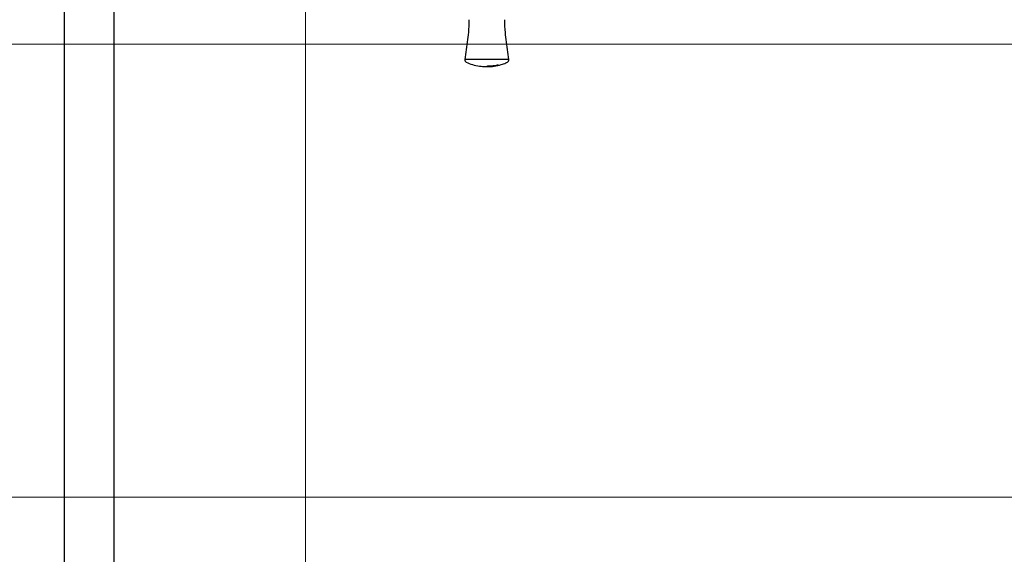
# Model space of a CAD drawing. Header units: inches. Extents: x 0 to 77643, y -44170 to 0.
# Tile 22 of 159: x 68446 to 68511, y -43030 to -42995. Entities that reach past the tile are written whole.
import ezdxf

# ---------------------------------------------------------------- set-up
doc = ezdxf.new("R2010")
doc.units = ezdxf.units.IN
doc.header["$MEASUREMENT"] = 0
doc.layers.get('0').update_dxf_attribs({"lineweight": 0})
doc.layers.add('p--kafelki', color=251, linetype='Continuous', lineweight=13)
doc.layers.add('p--łazienka NP', color=150, linetype='Continuous', lineweight=25)

# ---------------------------------------------------------------- blocks, each defined once
blk = doc.blocks.new('natrysk')
at = {"linetype": 'Continuous', "flags": 128}
blk.add_lwpolyline([(-1.455, -0.025), (-1.435, -0.014), (-1.414, -0.004)], dxfattribs=at)
at = {"linetype": 'Continuous'}
for points, knots in [([(-1.187, 2.609), (-1.187, 2.499), (-1.188, 2.388), (-1.195, 2.168), (-1.202, 2.058), (-1.228, 1.728), (-1.252, 1.508), (-1.307, 1.07), (-1.336, 0.851), (-1.396, 0.413), (-1.426, 0.194), (-1.455, -0.025)], [0, 0, 0, 0, 0.125, 0.125, 0.25, 0.25, 0.5, 0.5, 0.75, 0.75, 1, 1, 1, 1]), ([(1.455, -0.025), (1.426, 0.194), (1.396, 0.413), (1.336, 0.851), (1.307, 1.07), (1.252, 1.508), (1.228, 1.728), (1.202, 2.058), (1.195, 2.168), (1.188, 2.388), (1.187, 2.499), (1.187, 2.609)], [0, 0, 0, 0, 0.25, 0.25, 0.5, 0.5, 0.75, 0.75, 0.875, 0.875, 1, 1, 1, 1]), ([(-1.414, -0.004), (-1.413, -0.004), (-1.412, -0.004), (-1.399, -0.004), (-1.374, -0.005), (-1.338, -0.005), (-1.295, -0.005), (-1.221, -0.004), (-1.127, -0.004), (-1.026, -0.003), (-0.937, -0.003), (-0.845, -0.002), (-0.75, -0.002), (-0.655, -0.001), (-0.561, -0.001), (-0.469, -0.001), (-0.38, -0.001), (-0.295, 0), (-0.214, 0), (-0.138, 0), (-0.067, 0), (-0.022, 0), (0, 0)], [0, 0, 0, 0, 0.07812, 0.157367, 0.237578, 0.278368, 0.333958, 0.404662, 0.490854, 0.542544, 0.592281, 0.640009, 0.685688, 0.729283, 0.770762, 0.810098, 0.847264, 0.882241, 0.915013, 0.945568, 0.973898, 1, 1, 1, 1]), ([(0, 0), (0.013, 0), (0.039, 0), (0.079, 0), (0.12, 0), (0.164, 0), (0.209, 0), (0.257, 0), (0.305, 0), (0.355, 0), (0.407, -0.001), (0.46, -0.001), (0.514, -0.001), (0.569, -0.001), (0.624, -0.001), (0.68, -0.001), (0.736, -0.002), (0.792, -0.002), (0.848, -0.002), (0.902, -0.002), (0.956, -0.003), (1.009, -0.003), (1.059, -0.003), (1.125, -0.004), (1.199, -0.004), (1.272, -0.005), (1.327, -0.005), (1.38, -0.005), (1.411, -0.005), (1.413, -0.004), (1.414, -0.004)], [0, 0, 0, 0, 0.01516, 0.031097, 0.047813, 0.065305, 0.083573, 0.102615, 0.122428, 0.143011, 0.16436, 0.186471, 0.20934, 0.232961, 0.257331, 0.282442, 0.308289, 0.334866, 0.362165, 0.390179, 0.4189, 0.448318, 0.478423, 0.509201, 0.573872, 0.637646, 0.700516, 0.762498, 0.882405, 1, 1, 1, 1]), ([(-1.455, -0.025), (-1.455, -0.025), (-1.458, -0.044), (-1.457, -0.084), (-1.435, -0.14), (-1.401, -0.18), (-1.374, -0.197), (-1.364, -0.203), (-1.364, -0.203)], [0, 0, 0, 0, 0.000028, 0.277907, 0.555798, 0.833699, 0.999972, 1, 1, 1, 1]), ([(-1.364, -0.203), (-1.23, -0.263), (-0.949, -0.388), (-0.577, -0.457), (-0.257, -0.49), (-0.094, -0.494), (0, -0.495)], [0, 0, 0, 0, 0.3128649, 0.6528966, 0.7998084, 1, 1, 1, 1]), ([(0, -0.495), (0, -0.495), (0.163, -0.495), (0.485, -0.476), (0.909, -0.391), (1.198, -0.287), (1.329, -0.22), (1.364, -0.203)], [0, 0, 0, 0, 0.000004, 0.346872, 0.686852, 0.916769, 1, 1, 1, 1]), ([(0.005, -0.457), (0.005, -0.457), (0.005, -0.457), (0.005, -0.457), (0.005, -0.457), (0.005, -0.457), (0.005, -0.457), (0.007, -0.457), (0.012, -0.457), (0.034, -0.456), (0.113, -0.455), (0.273, -0.449), (0.514, -0.426), (0.685, -0.392), (0.775, -0.374)], [0, 0, 0, 0, 0.000002, 0.000006, 0.000024, 0.000094, 0.000372, 0.001477, 0.005837, 0.022846, 0.087525, 0.318377, 0.639462, 1, 1, 1, 1]), ([(1.364, -0.203), (1.364, -0.203), (1.381, -0.193), (1.413, -0.169), (1.446, -0.118), (1.458, -0.068), (1.457, -0.036), (1.455, -0.025), (1.455, -0.025)], [0, 0, 0, 0, 0.000029, 0.277894, 0.5558, 0.833696, 0.999972, 1, 1, 1, 1]), ([(1.414, -0.004), (1.421, -0.007), (1.428, -0.011), (1.442, -0.018), (1.448, -0.021), (1.455, -0.025)], [0, 0, 0, 0, 0.5, 0.5, 1, 1, 1, 1])]:
    blk.add_open_spline(points, degree=3, knots=knots, dxfattribs=at)
blk = doc.blocks.new('uchwyt kątowy-widok')
at = {"extrusion": (0, 1, 0)}
for p, q in [((30.03, 55.15), (30.03, 60)), ((33.33, 60), (33.33, 55.15)), ((30.03, 4.85), (30.03, 55.15)), ((33.33, 4.85), (33.33, 55.15)), ((1.68, 1.65), (6.53, 1.65)), ((6.53, 1.65), (26.83, 1.65)), ((6.53, -1.65), (1.68, -1.65)), ((6.53, -1.65), (26.83, -1.65))]:
    blk.add_line(p, q, dxfattribs=at)
for centre, radius, start, end in [((31.68, 60), 3.5, 0, 241.87293), ((31.68, 60), 1.68, 0, 190.84406), ((31.68, 60), 1.65, 0, 180), ((31.68, 60), 3.5, 298.12707, 360), ((31.68, 60), 1.68, 349.15594, 0), ((26.83, 4.85), 6.5, 270, 0), ((26.83, 4.85), 3.2, 270, 0), ((1.68, 0), 3.5, 28.12707, 331.87293), ((1.68, 0), 1.68, 79.15594, 280.84406), ((1.68, 0), 1.65, 90, 180), ((1.68, 0), 1.65, 180, 270)]:
    blk.add_arc(centre, radius, start, end)

msp = doc.modelspace()

# ---------------------------------------------------------------- linework, layer by layer
at = {"layer": 'p--kafelki', "linetype": 'Continuous'}
for p, q in [((68464.78369, -42906.48684), (68464.78369, -43116.48684)), ((68373.53225, -42996.48684), (68619.78369, -42996.48684)), ((68367.98225, -43026.48684), (68978.03369, -43026.48684))]:
    msp.add_line(p, q, dxfattribs=at)

# ---------------------------------------------------------------- block references
at = {"layer": 'p--łazienka NP', "linetype": 'Continuous', "lineweight": 30, "ltscale": 35}
msp.add_blockref('natrysk', (68476.8065, -42997.48637), dxfattribs=at)
at = {"layer": 'p--łazienka NP', "linetype": 'Continuous', "lineweight": 30, "ltscale": 35, "xscale": -1}
msp.add_blockref('uchwyt kątowy-widok', (68482.15014, -43036.21924), dxfattribs=at)

doc.saveas('drawing.dxf')
